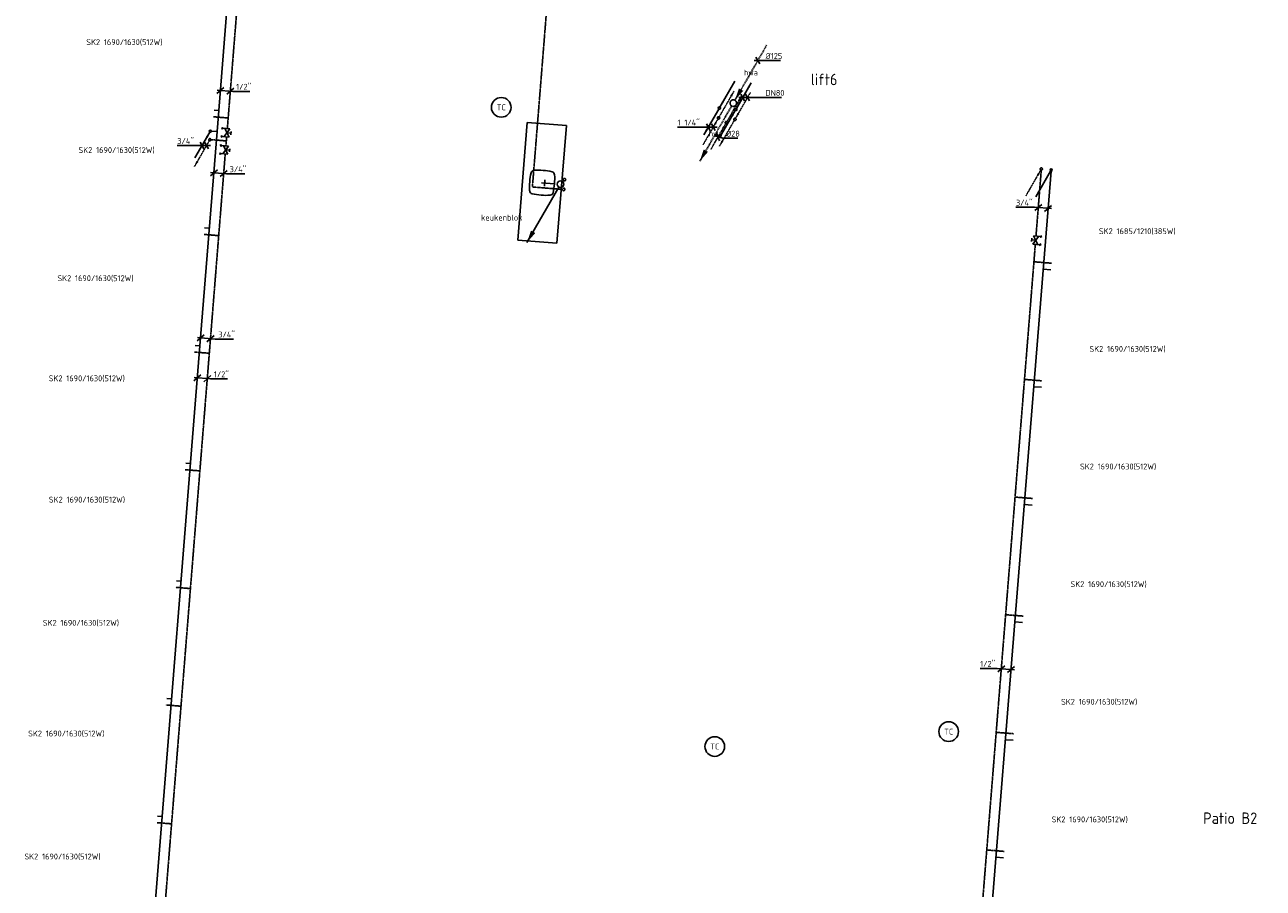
# Model space of a CAD drawing. Header units: millimetres. Extents: x -2687 to 63694, y -299 to 65104.
# Tile 4 of 7: x -789 to 18108, y 44232 to 57400. Entities that reach past the tile are written whole.
import ezdxf
from ezdxf.enums import TextEntityAlignment as Align

# ---------------------------------------------------------------- set-up
doc = ezdxf.new("R2010")
doc.units = ezdxf.units.MM
for name, pattern in [('2322107', [2000, 1000, 1000]), ('2322107_a', [2000, 1000, 1000]), ('2322108', [7, 5, -2]), ('2322108_a', [7, 5, -2]), ('2322109', [10, 5, -2, 1, -2]), ('2322109_a', [10, 5, -2, 1, -2]), ('2322110', [10, 5, -1, 1, -1, 1, -1]), ('2322121', [2000, 1000, 1000]), ('2322121_a', [2000, 1000, 1000]), ('2322122', [47, 40, -7]), ('2322122_a', [19.5, 12.5, -7])]:
    doc.linetypes.add(name, pattern=pattern)
for name, color, linetype in [('AL73----', 7, 'Continuous'), ('BL$2----', 7, 'Continuous'), ('bTuwkundig', 7, 'Continuous'), ('WL$1----', 4, 'Continuous'), ('WL521---', 4, '2322122'), ('WL524---', 4, '2322121'), ('WL531---', 5, '2322109'), ('WL532---', 1, '2322110'), ('WL561---_AANVOER', 1, '2322107'), ('WL561---_RETOUR', 5, '2322108'), ('WM521---', 1, 'Continuous'), ('WM531---', 1, 'Continuous'), ('WM561---_AANVOER', 1, 'Continuous'), ('WM561---_RETOUR', 1, 'Continuous'), ('WM570---_TOEVOER', 1, 'Continuous'), ('WT561---', 7, 'Continuous')]:
    doc.layers.add(name, color=color, linetype=linetype)
doc.styles.add('BURO-018', font='BUROFONT', dxfattribs={"height": 1.8})
doc.styles.add('BURO-025', font='Burofont.shx', dxfattribs={"height": 2.5})
doc.styles.add('STABICAD-018', font='ISOCP.SHX', dxfattribs={"height": 90})
doc.styles.add('STABICAD-025', font='ISOCP.SHX', dxfattribs={"height": 125})
doc.styles.add('STABICAD-035', font='ISOCP.SHX', dxfattribs={"height": 175})
doc.styles.get("Standard").update_dxf_attribs({"font": 'arial.ttf'})

# ---------------------------------------------------------------- blocks, each defined once
blk = doc.blocks.new('*U125')
at = {"color": 0, "linetype": 'Continuous'}
for p, q in [((-54, -46), (54, 46)), ((-50, 4), (201, -16)), ((96, -58), (204, 34)), ((201, -16), (458, -16))]:
    blk.add_line(p, q, dxfattribs=at)
at = {"color": 0, "linetype": 'Continuous', "style": 'STABICAD-018'}
blk.add_text("1/2''", height=90, dxfattribs=at).set_placement((251, 9))
at = {"layer": 'BL$2----', "color": 2}
blk.add_attdef('CODE', (1846, 52015), '', height=1.2, dxfattribs=at)
blk = doc.blocks.new('*U129')
at = {"color": 0, "linetype": 'Continuous'}
for p, q in [((-54, -46), (54, 46)), ((-50, 4), (219, -18)), ((96, -58), (204, 34)), ((219, -18), (503, -18))]:
    blk.add_line(p, q, dxfattribs=at)
at = {"color": 0, "linetype": 'Continuous', "style": 'STABICAD-018'}
blk.add_text("3/4''", height=90, dxfattribs=at).set_placement((269, 7))
at = {"layer": 'BL$2----', "color": 2}
blk.add_attdef('CODE', (1895, 52625), '', height=1.2, dxfattribs=at)
blk = doc.blocks.new('*U126')
at = {"linetype": '2322107'}
blk.add_hatch(color=2, dxfattribs=at).paths.add_polyline_path([(-9, -15), (-37, -100), (-68, -82)], flags=0)
at = {"color": 0, "linetype": '2322107'}
blk.add_line((0, 0), (0, 0, 1), dxfattribs=at)
at = {"color": 2, "linetype": '2322107_a'}
blk.add_line((-9, -15, 1), (-236, -409, 1), dxfattribs=at)
at = {"color": 2, "linetype": '2322107'}
blk.add_circle((0, 0, 1), 17.5, dxfattribs=at)
at = {"layer": 'BL$2----', "color": 2}
for tag in ['POSITIONCODE', 'SECTIONCODE']:
    blk.add_attdef(tag, (2041, 54595, 149), '', height=1.2, dxfattribs=at)
at = {"layer": 'BL$2----', "color": 2, "style": 'STABICAD-018'}
for tag, p in [('CODE', (2041, 54545, -1)), ('FLOORCODE', (2091, 54445, -1))]:
    blk.add_attdef(tag, p, '', height=1.2, dxfattribs=at)
blk = doc.blocks.new('*U127')
at = {"linetype": '2322108'}
blk.add_hatch(color=2, dxfattribs=at).paths.add_polyline_path([(-236, -409), (-208, -325), (-177, -342)], flags=0)
at = {"color": 0, "linetype": '2322108'}
blk.add_line((0, 0), (0, 0, 1), dxfattribs=at)
at = {"color": 2, "linetype": '2322108_a'}
blk.add_line((-236, -409, 1), (-9, -15, 1), dxfattribs=at)
at = {"color": 2, "linetype": '2322108'}
blk.add_circle((0, 0, 1), 17.5, dxfattribs=at)
at = {"layer": 'BL$2----', "color": 2}
for tag in ['SECTIONCODE', 'POSITIONCODE']:
    blk.add_attdef(tag, (2189, 54568, 149), '', height=1.2, dxfattribs=at)
at = {"layer": 'BL$2----', "color": 2, "style": 'STABICAD-018'}
for tag, p in [('CODE', (2189, 54518, -1)), ('FLOORCODE', (2239, 54418, -1))]:
    blk.add_attdef(tag, p, '', height=1.2, dxfattribs=at)
blk = doc.blocks.new('*U128')
at = {"color": 0, "linetype": 'Continuous'}
for p, q in [((-162, 0), (-446, 0)), ((58, 0), (-162, 0)), ((-40, -50), (-97, 50)), ((29, -50), (-29, 50))]:
    blk.add_line(p, q, dxfattribs=at)
at = {"color": 0, "linetype": 'Continuous', "style": 'STABICAD-018'}
blk.add_text("3/4''", height=90, dxfattribs=at).set_placement((-446, 25))
at = {"layer": 'BL$2----', "color": 2}
blk.add_attdef('CODE', (1985, 55558), '', height=1.2, dxfattribs=at)
blk = doc.blocks.new('PI_SYM138')
at = {"color": 0, "linetype": 'Continuous'}
for p, q in [((-2.5, 1.5), (2.5, -1.5)), ((-2.5, -3), (-2.5, 1.5)), ((2.5, 1.5), (-2.5, -1.5)), ((-1, 2.5), (1, 2.5)), ((0, 0), (0, 2.5)), ((2.5, -3), (2.5, 1.5)), ((-3, -3.5), (-2, -2.5)), ((-3, -2.5), (-2, -3.5)), ((2, -3.5), (3, -2.5)), ((2, -2.5), (3, -3.5))]:
    blk.add_line(p, q, dxfattribs=at)
at = {"color": 0, "linetype": 'Continuous', "style": 'BURO-018'}
blk.add_attdef('PRODUCTCODE', text='', height=1.8, dxfattribs=at).set_placement((0, 0), align=Align.MIDDLE)
blk = doc.blocks.new('*U131')
at = {"color": 0, "linetype": 'Continuous'}
for p, q in [((-54, -46), (54, 46)), ((-50, 4), (190, -15)), ((96, -58), (204, 34)), ((190, -15), (447, -15))]:
    blk.add_line(p, q, dxfattribs=at)
at = {"color": 0, "linetype": 'Continuous', "style": 'STABICAD-018'}
blk.add_text("1/2''", height=90, dxfattribs=at).set_placement((240, 10))
at = {"layer": 'BL$2----', "color": 2}
blk.add_attdef('CODE', (2197, 56400), '', height=1.2, dxfattribs=at)
blk = doc.blocks.new('*U132')
at = {"color": 0, "linetype": 'Continuous'}
for p, q in [((-54, -46), (54, 46)), ((-50, 4), (190, -15)), ((96, -58), (204, 34)), ((190, -15), (474, -15))]:
    blk.add_line(p, q, dxfattribs=at)
at = {"color": 0, "linetype": 'Continuous', "style": 'STABICAD-018'}
blk.add_text("3/4''", height=90, dxfattribs=at).set_placement((240, 10))
at = {"layer": 'BL$2----', "color": 2}
blk.add_attdef('CODE', (2097, 55142), '', height=1.2, dxfattribs=at)
blk = doc.blocks.new('*U137')
at = {"color": 0, "linetype": 'Continuous'}
for p, q in [((-58, 0), (297, 0)), ((-29, 50), (29, -50)), ((44, 50), (102, -50)), ((297, 0), (591, 0))]:
    blk.add_line(p, q, dxfattribs=at)
at = {"color": 0, "linetype": 'Continuous', "style": 'STABICAD-018'}
blk.add_text('DN80', height=90, dxfattribs=at).set_placement((347, 25))
at = {"layer": 'WM570---_TOEVOER', "color": 2, "style": 'STABICAD-018'}
blk.add_attdef('CODE', (10166, 56291, 3000), '', height=1.2, dxfattribs=at)
blk = doc.blocks.new('*U138')
at = {"linetype": '2322122'}
for points in [[(25, 43), (86, 224), (151, 187)], [(-512, -888), (-451, -707), (-386, -744)]]:
    blk.add_hatch(color=2, dxfattribs=at).paths.add_polyline_path(points, flags=0)
at = {"color": 2, "linetype": '2322122_a'}
for p, q in [((25, 43, 3000), (512, 888, 3000)), ((-512, -888, 3000), (-25, -43, 3000))]:
    blk.add_line(p, q, dxfattribs=at)
at = {"color": 0, "linetype": '2322122'}
blk.add_line((0, 0), (0, 0, 3000), dxfattribs=at)
blk.add_circle((0, 0, 3000), 50, dxfattribs=at)
at = {"color": 2, "linetype": '2322122'}
blk.add_circle((0, 0, 3000), 50, dxfattribs=at)
at = {"layer": 'WM561---_AANVOER', "color": 2, "style": 'STABICAD-018'}
for tag, p in [('POSITIONCODE', (10022, 56356, 1499)), ('SECTIONCODE', (10022, 56356, 1499)), ('CODE', (10022, 56306)), ('FLOORCODE', (10072, 56206))]:
    blk.add_attdef(tag, p, '', height=1.8, dxfattribs=at)
blk = doc.blocks.new('*U142')
at = {"linetype": '2322109'}
for points in [[(236, 409), (208, 325), (177, 342)], [(-9, -15), (-37, -100), (-68, -82)]]:
    blk.add_hatch(color=2, dxfattribs=at).paths.add_polyline_path(points, flags=0)
at = {"color": 2, "linetype": '2322109_a'}
for p, q in [((236, 409, 3000), (9, 15, 3000)), ((-9, -15, 3000), (-236, -409, 3000))]:
    blk.add_line(p, q, dxfattribs=at)
at = {"color": 0, "linetype": '2322109'}
blk.add_line((0, 0), (0, 0, 3000), dxfattribs=at)
at = {"color": 2, "linetype": '2322109'}
blk.add_circle((0, 0, 3000), 17.5, dxfattribs=at)
at = {"color": 0, "linetype": '2322109'}
blk.add_arc((0, 0, 3000), 17.5, 180, 60, dxfattribs=at)
at = {"layer": 'BL$2----', "color": 2, "style": 'STABICAD-018'}
for tag, p in [('POSITIONCODE', (9916, 56060, 1499)), ('SECTIONCODE', (9916, 56060, 1499)), ('CODE', (9916, 56010)), ('FLOORCODE', (9966, 55910))]:
    blk.add_attdef(tag, p, '', height=1.2, dxfattribs=at)
blk = doc.blocks.new('*U143')
at = {"color": 0, "linetype": 'Continuous'}
for p, q in [((-49, 14), (72, -21)), ((-24, 59), (24, -59)), ((72, -21), (302, -21))]:
    blk.add_line(p, q, dxfattribs=at)
at = {"color": 0, "linetype": 'Continuous', "style": 'STABICAD-018'}
blk.add_text('%%c28', height=90, dxfattribs=at).set_placement((122, 4))
at = {"layer": 'BL$2----', "color": 2, "style": 'STABICAD-018'}
blk.add_attdef('CODE', (9789, 55691), '', height=1.2, dxfattribs=at)
blk = doc.blocks.new('*U139')
at = {"color": 0, "linetype": 'Continuous'}
for p, q in [((-58, 0), (68, 0)), ((-29, 50), (29, -50)), ((68, 0), (347, 0))]:
    blk.add_line(p, q, dxfattribs=at)
at = {"color": 0, "linetype": 'Continuous', "style": 'STABICAD-018'}
blk.add_text('%%c125', height=90, dxfattribs=at).set_placement((118, 25))
at = {"layer": 'WM561---_AANVOER', "color": 2, "style": 'STABICAD-018'}
blk.add_attdef('CODE', (10396, 56854), '', height=1.8, dxfattribs=at)
blk = doc.blocks.new('*U144')
at = {"linetype": '2322108'}
for points in [[(236, 409), (208, 325), (177, 342)], [(-9, -15), (-37, -100), (-68, -82)]]:
    blk.add_hatch(color=2, dxfattribs=at).paths.add_polyline_path(points, flags=0)
at = {"color": 2, "linetype": '2322108_a'}
for p, q in [((236, 409, 3000), (9, 15, 3000)), ((-9, -15, 3000), (-236, -409, 3000))]:
    blk.add_line(p, q, dxfattribs=at)
at = {"color": 0, "linetype": '2322108'}
blk.add_line((0, 0), (0, 0, 3000), dxfattribs=at)
at = {"color": 2, "linetype": '2322108'}
blk.add_circle((0, 0, 3000), 17.5, dxfattribs=at)
at = {"color": 0, "linetype": '2322108'}
blk.add_arc((0, 0, 3000), 17.5, 180, 60, dxfattribs=at)
at = {"layer": 'BL$2----', "color": 2, "style": 'STABICAD-018'}
for tag, p in [('POSITIONCODE', (9797, 56129, 1499)), ('SECTIONCODE', (9797, 56129, 1499)), ('CODE', (9797, 56079)), ('FLOORCODE', (9847, 55979))]:
    blk.add_attdef(tag, p, '', height=1.2, dxfattribs=at)
blk = doc.blocks.new('*U145')
at = {"linetype": '2322107'}
for points in [[(9, 15), (37, 100), (68, 82)], [(-236, -409), (-208, -325), (-177, -342)]]:
    blk.add_hatch(color=2, dxfattribs=at).paths.add_polyline_path(points, flags=0)
at = {"color": 2, "linetype": '2322107_a'}
for p, q in [((9, 15, 3000), (236, 409, 3000)), ((-236, -409, 3000), (-9, -15, 3000))]:
    blk.add_line(p, q, dxfattribs=at)
at = {"color": 0, "linetype": '2322107'}
blk.add_line((0, 0), (0, 0, 3000), dxfattribs=at)
at = {"color": 2, "linetype": '2322107'}
blk.add_circle((0, 0, 3000), 17.5, dxfattribs=at)
at = {"color": 0, "linetype": '2322107'}
blk.add_arc((0, 0, 3000), 17.5, 180, 60, dxfattribs=at)
at = {"layer": 'BL$2----', "color": 2, "style": 'STABICAD-018'}
for tag, p in [('POSITIONCODE', (9809, 56280, 1499)), ('SECTIONCODE', (9809, 56280, 1499)), ('CODE', (9809, 56230)), ('FLOORCODE', (9859, 56130))]:
    blk.add_attdef(tag, p, '', height=1.2, dxfattribs=at)
blk = doc.blocks.new('*U140')
at = {"linetype": '2322108'}
for points in [[(9, 15), (37, 100), (68, 82)], [(-236, -409), (-208, -325), (-177, -342)]]:
    blk.add_hatch(color=2, dxfattribs=at).paths.add_polyline_path(points, flags=0)
at = {"color": 2, "linetype": '2322108_a'}
for p, q in [((9, 15, 3000), (236, 409, 3000)), ((-236, -409, 3000), (-9, -15, 3000))]:
    blk.add_line(p, q, dxfattribs=at)
at = {"color": 0, "linetype": '2322108'}
blk.add_line((0, 0), (0, 0, 3000), dxfattribs=at)
at = {"color": 2, "linetype": '2322108'}
blk.add_circle((0, 0, 3000), 17.5, dxfattribs=at)
at = {"color": 0, "linetype": '2322108'}
blk.add_arc((0, 0, 3000), 17.5, 180, 60, dxfattribs=at)
at = {"layer": 'WL561---_RETOUR', "color": 2, "style": 'STABICAD-018'}
for tag, p in [('POSITIONCODE', (10047, 56108, 1499)), ('SECTIONCODE', (10047, 56108, 1499)), ('CODE', (10047, 56058)), ('FLOORCODE', (10097, 55958))]:
    blk.add_attdef(tag, p, '', height=1.2, dxfattribs=at)
blk = doc.blocks.new('*U141')
at = {"linetype": '2322107'}
for points in [[(236, 409), (208, 325), (177, 342)], [(-9, -15), (-37, -100), (-68, -82)]]:
    blk.add_hatch(color=2, dxfattribs=at).paths.add_polyline_path(points, flags=0)
at = {"color": 2, "linetype": '2322107_a'}
for p, q in [((236, 409, 3000), (9, 15, 3000)), ((-9, -15, 3000), (-236, -409, 3000))]:
    blk.add_line(p, q, dxfattribs=at)
at = {"color": 0, "linetype": '2322107'}
blk.add_line((0, 0), (0, 0, 3000), dxfattribs=at)
at = {"color": 2, "linetype": '2322107'}
blk.add_circle((0, 0, 3000), 17.5, dxfattribs=at)
at = {"color": 0, "linetype": '2322107'}
blk.add_arc((0, 0, 3000), 17.5, 180, 60, dxfattribs=at)
at = {"layer": 'WL561---_RETOUR', "color": 2, "style": 'STABICAD-018'}
for tag, p in [('POSITIONCODE', (10060, 56258, 1499)), ('SECTIONCODE', (10060, 56258, 1499)), ('CODE', (10060, 56208)), ('FLOORCODE', (10110, 56108))]:
    blk.add_attdef(tag, p, '', height=1.2, dxfattribs=at)
blk = doc.blocks.new('*U146')
at = {"color": 0, "linetype": 'Continuous'}
for p, q in [((-198, 0), (-545, 0)), ((58, 0), (-198, 0)), ((-47, -50), (-105, 50)), ((29, -50), (-29, 50))]:
    blk.add_line(p, q, dxfattribs=at)
at = {"color": 0, "linetype": 'Continuous', "style": 'STABICAD-018'}
blk.add_text("1 1/4''", height=90, dxfattribs=at).set_placement((-545, 25))
at = {"layer": 'BL$2----', "color": 2}
blk.add_attdef('CODE', (9716, 55839, 3000), '', height=1.2, dxfattribs=at)
blk = doc.blocks.new('*U147')
at = {"linetype": '2322108'}
blk.add_hatch(color=2, dxfattribs=at).paths.add_polyline_path([(-9, -15), (-37, -100), (-68, -82)], flags=0)
at = {"color": 0, "linetype": '2322108'}
blk.add_line((0, 0), (0, 0, 1), dxfattribs=at)
at = {"color": 2, "linetype": '2322108_a'}
blk.add_line((-9, -15, 1), (-236, -409, 1), dxfattribs=at)
at = {"color": 2, "linetype": '2322108'}
blk.add_circle((0, 0, 1), 17.5, dxfattribs=at)
at = {"layer": 'BL$2----', "color": 2}
for tag in ['POSITIONCODE', 'SECTIONCODE']:
    blk.add_attdef(tag, (14722, 55350, 149), '', height=1.2, dxfattribs=at)
at = {"layer": 'BL$2----', "color": 2, "style": 'STABICAD-018'}
for tag, p in [('CODE', (14722, 55300, -1)), ('FLOORCODE', (14772, 55200, -1))]:
    blk.add_attdef(tag, p, '', height=1.2, dxfattribs=at)
blk = doc.blocks.new('*U150')
at = {"linetype": '2322107'}
blk.add_hatch(color=2, dxfattribs=at).paths.add_polyline_path([(-236, -409), (-208, -325), (-177, -342)], flags=0)
at = {"color": 0, "linetype": '2322107'}
blk.add_line((0, 0), (0, 0, 1), dxfattribs=at)
at = {"color": 2, "linetype": '2322107_a'}
blk.add_line((-236, -409, 1), (-9, -15, 1), dxfattribs=at)
at = {"color": 2, "linetype": '2322107'}
blk.add_circle((0, 0, 1), 17.5, dxfattribs=at)
at = {"layer": 'BL$2----', "color": 2}
for tag in ['POSITIONCODE', 'SECTIONCODE']:
    blk.add_attdef(tag, (14872, 55334, 149), '', height=1.2, dxfattribs=at)
at = {"layer": 'BL$2----', "color": 2, "style": 'STABICAD-018'}
for tag, p in [('CODE', (14872, 55284, -1)), ('FLOORCODE', (14922, 55184, -1))]:
    blk.add_attdef(tag, p, '', height=1.2, dxfattribs=at)
blk = doc.blocks.new('*U151')
at = {"color": 0, "linetype": 'Continuous'}
for p, q in [((-206, 17), (-490, 17)), ((50, -4), (-206, 17)), ((-203, -34), (-96, 58)), ((-54, -46), (54, 46))]:
    blk.add_line(p, q, dxfattribs=at)
at = {"color": 0, "linetype": 'Continuous', "style": 'STABICAD-018'}
blk.add_text("3/4''", height=90, dxfattribs=at).set_placement((-490, 42))
at = {"layer": 'BL$2----', "color": 2}
blk.add_attdef('CODE', (14825, 54600), '', height=1.2, dxfattribs=at)
blk = doc.blocks.new('*U148')
at = {"color": 0, "linetype": 'Continuous'}
for p, q in [((-214, 17), (-471, 17)), ((50, -4), (-214, 17)), ((-203, -34), (-96, 58)), ((-54, -46), (54, 46))]:
    blk.add_line(p, q, dxfattribs=at)
at = {"color": 0, "linetype": 'Continuous', "style": 'STABICAD-018'}
blk.add_text("1/2''", height=90, dxfattribs=at).set_placement((-471, 42))
at = {"layer": 'BL$2----', "color": 2}
blk.add_attdef('CODE', (14260, 47566), '', height=1.2, dxfattribs=at)
blk = doc.blocks.new('114-37A')
at = {"color": 0, "linetype": 'Continuous'}
for p, q in [((900, 600), (-900, 600)), ((-900, 600), (-900, 0)), ((900, 0), (900, 600)), ((-50, 260), (50, 260)), ((0, 110), (0, 310)), ((-900, 0), (900, 0))]:
    blk.add_line(p, q, dxfattribs=at)
for centre, radius, start, end in [((722, 300), 912, 171.3225, 188.6775), ((-130, 430), 50, 98.6775, 171.3225), ((0, -422), 912, 81.3225, 98.6775), ((130, 430), 50, 8.6775, 81.3225), ((-722, 300), 912, 351.3225, 8.6775), ((-130, 170), 50, 188.6775, 261.3225), ((0, 1022), 912, 261.3225, 278.6775), ((130, 170), 50, 278.6775, 351.3225)]:
    blk.add_arc(centre, radius, start, end, dxfattribs=at)
blk = doc.blocks.new('*U29')
at = {"linetype": '2322121'}
blk.add_hatch(color=2, dxfattribs=at).paths.add_polyline_path([(-512, -888), (-451, -707), (-386, -744)], flags=0)
at = {"color": 0, "linetype": '2322121'}
blk.add_line((0, 0), (0, 0, 1), dxfattribs=at)
at = {"color": 2, "linetype": '2322121_a'}
blk.add_line((-512, -888, 1), (-25, -43, 1), dxfattribs=at)
at = {"color": 0, "linetype": '2322121'}
blk.add_circle((0, 0, 1), 50, dxfattribs=at)
at = {"color": 2, "linetype": '2322121'}
blk.add_circle((0, 0, 1), 50, dxfattribs=at)
at = {"layer": 'BL$2----', "color": 2}
for tag in ['POSITIONCODE', 'SECTIONCODE']:
    blk.add_attdef(tag, (13662, 60982, 149), '', height=1.8, dxfattribs=at)
at = {"layer": 'BL$2----', "color": 2, "style": 'STABICAD-018'}
for tag, p in [('CODE', (13662, 60932, -1)), ('FLOORCODE', (13712, 60832, -1))]:
    blk.add_attdef(tag, p, '', height=1.8, dxfattribs=at)
blk = doc.blocks.new('*U186')
at = {"color": 0, "linetype": '2322109'}
blk.add_circle((0, 0), 20, dxfattribs=at)
at = {"layer": 'WM531---', "color": 1, "style": 'STABICAD-025'}
blk.add_attdef('PRODUCTCODE', (7398, 54892, 950), '', height=1.8, dxfattribs=at)
at = {"layer": 'WM531---', "color": 2, "style": 'STABICAD-025'}
for tag in ['CODE', 'CODE2', 'INDICATIONTEXT', 'LABEL', 'POSITIONCODE', 'SECTIONCODE']:
    blk.add_attdef(tag, (7398, 54892, 950), '', height=1.2, dxfattribs=at)
blk = doc.blocks.new('*U187')
at = {"color": 0, "linetype": '2322110'}
blk.add_circle((0, 0), 20, dxfattribs=at)
at = {"layer": 'WM531---', "color": 2, "style": 'STABICAD-025'}
for tag in ['CODE', 'CODE2', 'INDICATIONTEXT', 'LABEL', 'POSITIONCODE', 'SECTIONCODE']:
    blk.add_attdef(tag, (7410, 55041, 950), '', height=1.2, dxfattribs=at)
at = {"layer": 'WM531---', "color": 1, "style": 'STABICAD-025'}
blk.add_attdef('PRODUCTCODE', (7410, 55041, 950), '', height=1.8, dxfattribs=at)
blk = doc.blocks.new('MD_SYM527')
at = {"color": 0, "linetype": 'Continuous'}
blk.add_circle((0, 0), 3, dxfattribs=at)
at = {"color": 0, "style": 'BURO-025'}
blk.add_attdef('SIGNAL_HIGH', (6.03, 6.3), '', height=2.5, dxfattribs=at)
blk.add_attdef('CODE', text='', height=2.5, dxfattribs=at).set_placement((0, 4.93), align=Align.MIDDLE)
blk.add_attdef('SIGNAL_LOW', text='', height=2.5, dxfattribs=at).set_placement((6.25, 3.27), align=Align.TOP_LEFT)

msp = doc.modelspace()

# ---------------------------------------------------------------- linework, layer by layer
at = {"layer": 'WL531---', "linetype": '2322109'}
for p, q in [((7516, 61895), (6957, 54927)), ((6957, 54927), (7414, 54889, 950))]:
    msp.add_line(p, q, dxfattribs=at)
at = {"layer": 'WL561---_AANVOER', "linetype": '2322107'}
for p, q in [((2147, 55771), (2891, 65062)), ((2100, 56096), (2170, 56091)), ((1885, 52502), (2147, 55771)), ((2147, 55771), (2043, 55778)), ((14870, 55167), (14318, 48292)), ((1955, 54302), (2023, 54297)), ((14868, 53665), (14750, 53674)), ((-418, 23794), (1885, 52502)), ((1811, 52508), (1880, 52503)), ((14724, 51871), (14606, 51880)), ((1667, 50714), (1736, 50708)), ((14580, 50076), (14462, 50086)), ((1524, 48920), (1593, 48914)), ((14318, 48292), (12735, 28555)), ((14318, 48292), (14317, 48292)), ((14435, 48282), (14318, 48292)), ((1380, 47125), (1449, 47120)), ((14291, 46488), (14173, 46497)), ((1237, 45331), (1306, 45325)), ((14147, 44694), (14029, 44703))]:
    msp.add_line(p, q, dxfattribs=at)
at = {"layer": 'WL561---_RETOUR', "linetype": '2322108'}
for p, q in [((2302, 55816), (3034, 64950)), ((2311, 55979), (2092, 55997)), ((2287, 55629), (2036, 55650)), ((2280, 55553), (2287, 55629)), ((2287, 55629), (2292, 55692)), ((2027, 52390), (2270, 55428)), ((14721, 55183), (14640, 54176)), ((2165, 54185), (1947, 54203)), ((14630, 54051), (14609, 53786)), ((14609, 53786), (14177, 48403)), ((14876, 53764), (14609, 53786)), ((-276, 23683), (2027, 52390)), ((2022, 52391), (1803, 52408)), ((14732, 51970), (14464, 51992)), ((1878, 50597), (1659, 50614)), ((14588, 50176), (14320, 50197)), ((1735, 48802), (1516, 48820)), ((14177, 48403), (12593, 28667)), ((14177, 48403), (14176, 48403)), ((14443, 48382), (14177, 48403)), ((1591, 47008), (1372, 47026)), ((14299, 46588), (14031, 46609)), ((1448, 45214), (1229, 45231)), ((14155, 44793), (13887, 44815))]:
    msp.add_line(p, q, dxfattribs=at)

# ---------------------------------------------------------------- block references
at = {"layer": 'AL73----', "rotation": 85.4126260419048}
msp.add_blockref('114-37A', (7404, 54967), dxfattribs=at)
at = {"layer": 'WL$1----', "color": 2, "linetype": 'Continuous'}
ref = msp.add_blockref('MD_SYM527', (6481, 56141), dxfattribs=dict(at, xscale=50, yscale=50))
ref.add_attrib('CODE', 'TC', dxfattribs={"layer": '0', "color": 1, "linetype": 'Continuous', "height": 90, "style": 'STABICAD-018'}).set_placement((6481, 56141), align=Align.MIDDLE)
ref = msp.add_blockref('MD_SYM527', (13308, 46620), dxfattribs=dict(at, xscale=50, yscale=50))
ref.add_attrib('CODE', 'TC', dxfattribs={"layer": '0', "color": 1, "linetype": 'Continuous', "height": 90, "style": 'STABICAD-018'}).set_placement((13308, 46620), align=Align.MIDDLE)
ref = msp.add_blockref('MD_SYM527', (9740, 46393), dxfattribs=dict(at, xscale=50, yscale=50))
ref.add_attrib('CODE', 'TC', dxfattribs={"layer": '0', "color": 1, "linetype": 'Continuous', "height": 90, "style": 'STABICAD-018'}).set_placement((9740, 46393), align=Align.MIDDLE)
at = {"layer": 'WL521---', "linetype": '2322122'}
msp.add_blockref('*U138', (10022, 56206), dxfattribs=at)
at = {"layer": 'WL524---', "linetype": '2322121'}
msp.add_blockref('*U29', (7386, 54968, -1), dxfattribs=at)
at = {"layer": 'WL531---', "linetype": '2322109'}
for name, p in [('*U142', (9916, 55910)), ('*U186', (7434, 54889, 950))]:
    msp.add_blockref(name, p, dxfattribs=at)
at = {"layer": 'WL532---', "linetype": '2322110'}
msp.add_blockref('*U187', (7446, 55038, 950), dxfattribs=at)
at = {"layer": 'WL561---_AANVOER', "linetype": '2322107'}
for name, p in [('*U145', (9809, 56130)), ('*U141', (10060, 56108)), ('*U126', (2043, 55778, -1)), ('*U150', (14872, 55184, -1))]:
    msp.add_blockref(name, p, dxfattribs=at)
at = {"layer": 'WL561---_RETOUR', "linetype": '2322108'}
for name, p in [('*U144', (9797, 55979)), ('*U140', (10047, 55958)), ('*U127', (2036, 55647, -1)), ('*U147', (14722, 55200, -1))]:
    msp.add_blockref(name, p, dxfattribs=at)
at = {"layer": 'WL561---_RETOUR', "color": 2, "linetype": '2322108', "extrusion": (0, 0, -1), "xscale": 25, "yscale": 25, "zscale": 25}
for p, rotation in [((-2297, 55754), 94.587343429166), ((-2275, 55491), 94.587343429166), ((-14635, 54114), 274.5873018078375)]:
    msp.add_blockref('PI_SYM138', p, dxfattribs=dict(at, rotation=rotation))
at = {"layer": 'WM521---', "linetype": 'Continuous'}
msp.add_blockref('*U139', (10396, 56854), dxfattribs=at)
at = {"layer": 'WM531---', "linetype": 'Continuous'}
msp.add_blockref('*U143', (9789, 55691), dxfattribs=at)
at = {"layer": 'WM561---_AANVOER', "linetype": 'Continuous'}
for name, p in [('*U131', (2197, 56400)), ('*U146', (9716, 55839, 3000)), ('*U128', (1985, 55558)), ('*U132', (2097, 55142)), ('*U151', (14825, 54600)), ('*U129', (1895, 52625)), ('*U125', (1846, 52015)), ('*U148', (14260, 47566))]:
    msp.add_blockref(name, p, dxfattribs=at)
at = {"layer": 'WM561---_RETOUR', "linetype": 'Continuous'}
msp.add_blockref('*U137', (10166, 56291, 3000), dxfattribs=at)

# ---------------------------------------------------------------- texts
at = {"layer": 'AL73----', "style": 'STABICAD-018'}
msp.add_text('keukenblok', height=90, dxfattribs=at).set_placement((6172, 54414))
at = {"layer": 'bTuwkundig', "color": 3, "style": 'STABICAD-035'}
for s, p in [('lift6', (11204, 56479, -500)), ('Patio B2', (17191, 45212, -500))]:
    msp.add_text(s, height=175, dxfattribs=at).set_placement(p)
at = {"layer": 'WL521---', "color": 2, "style": 'STABICAD-018'}
for p in [(10291, 56672, 3000), (9753, 55741, 3000)]:
    msp.add_text('hwa', height=90, dxfattribs=at).set_placement(p, align=Align.MIDDLE_CENTER)
at = {"layer": 'WT561---', "color": 1, "style": 'STABICAD-018'}
for s, p in [('SK2 1690/1630(512W)', (150, 57091)), ('SK2 1690/1630(512W)', (31, 55445)), ('SK2 1685/1210(385W)', (15600, 54207)), ('SK2 1690/1630(512W)', (-291, 53490)), ('SK2 1690/1630(512W)', (15456, 52412)), ('SK2 1690/1630(512W)', (-424, 51963)), ('SK2 1690/1630(512W)', (15312, 50618)), ('SK2 1690/1630(512W)', (-421, 50113)), ('SK2 1690/1630(512W)', (15167, 48824)), ('SK2 1690/1630(512W)', (-513, 48234)), ('SK2 1690/1630(512W)', (15023, 47030)), ('SK2 1690/1630(512W)', (-737, 46546)), ('SK2 1690/1630(512W)', (14879, 45236)), ('SK2 1690/1630(512W)', (-794, 44670))]:
    msp.add_text(s, height=90, dxfattribs=at).set_placement(p)

doc.saveas('drawing.dxf')
